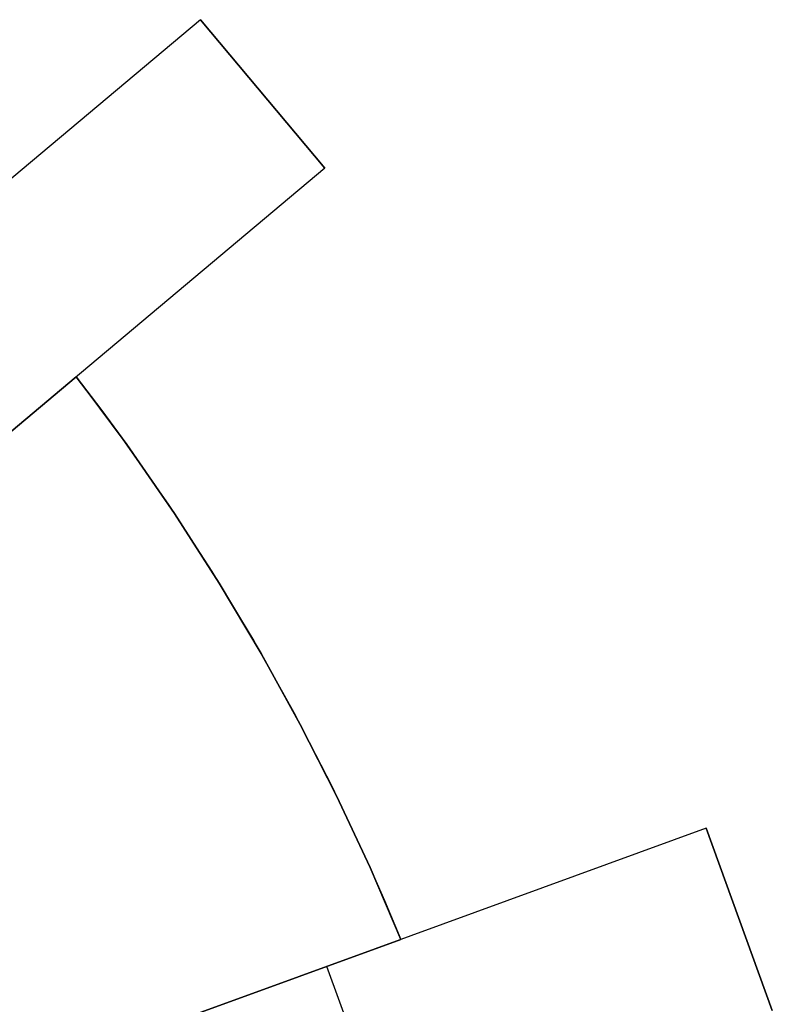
# Model space of a CAD drawing. Header units: millimetres. Extents: x 560 to 900, y 2299 to 2636.
# Tile 44 of 44: x 845 to 892, y 2521 to 2582. Entities that reach past the tile are written whole.
import ezdxf

# ---------------------------------------------------------------- set-up
doc = ezdxf.new("R2010")
doc.units = ezdxf.units.MM

msp = doc.modelspace()

# ---------------------------------------------------------------- linework, layer by layer
for points in [[(856.371, 2581.726), (818.069, 2549.587)], [(864.084, 2572.533), (856.371, 2581.726)], [(864.084, 2572.533), (856.371, 2581.726)], [(856.371, 2581.726), (864.084, 2572.533)], [(864.084, 2572.533), (825.782, 2540.394)], [(833.443, 2546.822), (848.671, 2559.6)], [(848.671, 2559.6), (833.443, 2546.822)], [(833.443, 2546.822), (848.671, 2559.6)], [(848.671, 2559.6), (833.443, 2546.822)], [(833.443, 2546.822), (848.671, 2559.6)], [(848.671, 2559.6), (833.443, 2546.822)], [(848.671, 2559.6), (851.569, 2555.725), (854.375, 2551.706), (857.08, 2547.547), (859.676, 2543.249), (862.153, 2538.817), (864.504, 2534.254), (866.718, 2529.565), (867.772, 2527.175), (868.789, 2524.756)], [(848.671, 2559.6), (851.569, 2555.725), (854.375, 2551.706), (857.08, 2547.547), (859.676, 2543.249), (862.153, 2538.817), (864.504, 2534.254), (866.718, 2529.565), (867.772, 2527.175), (868.789, 2524.756)], [(848.671, 2559.6), (850.258, 2557.51), (851.801, 2555.403), (854.755, 2551.14), (857.531, 2546.823), (860.131, 2542.462), (862.554, 2538.065), (864.804, 2533.643), (866.881, 2529.203), (868.789, 2524.756)], [(848.671, 2559.6), (850.258, 2557.51), (851.801, 2555.403), (854.755, 2551.14), (857.531, 2546.823), (860.131, 2542.462), (862.554, 2538.065), (864.804, 2533.643), (866.881, 2529.203), (868.789, 2524.756)], [(868.789, 2524.756), (866.881, 2529.203), (864.804, 2533.643), (862.554, 2538.065), (860.131, 2542.462), (857.531, 2546.823), (854.755, 2551.14), (851.801, 2555.403), (850.258, 2557.51), (848.671, 2559.6)], [(868.789, 2524.756), (866.881, 2529.203), (864.804, 2533.643), (862.554, 2538.065), (860.131, 2542.462), (857.531, 2546.823), (854.755, 2551.14), (851.801, 2555.403), (850.258, 2557.51), (848.671, 2559.6)], [(848.671, 2559.6), (851.569, 2555.725), (854.375, 2551.706), (857.08, 2547.547), (859.676, 2543.249), (862.153, 2538.817), (864.504, 2534.254), (866.718, 2529.565), (867.772, 2527.175), (868.789, 2524.756)], [(868.789, 2524.756), (866.881, 2529.203), (864.804, 2533.643), (862.554, 2538.065), (860.131, 2542.462), (857.531, 2546.823), (854.755, 2551.14), (851.801, 2555.403), (850.258, 2557.51), (848.671, 2559.6)], [(868.789, 2524.756), (866.881, 2529.203), (864.804, 2533.643), (862.554, 2538.065), (860.131, 2542.462), (857.531, 2546.823), (854.755, 2551.14), (851.801, 2555.403), (850.258, 2557.51), (848.671, 2559.6)], [(887.696, 2531.637), (840.711, 2514.536)], [(891.8, 2520.361), (887.696, 2531.637)], [(891.8, 2520.361), (887.696, 2531.637)], [(887.696, 2531.637), (891.8, 2520.361)], [(868.789, 2524.756), (850.108, 2517.957)], [(850.108, 2517.957), (868.789, 2524.756)], [(868.789, 2524.756), (850.108, 2517.957)], [(850.108, 2517.957), (868.789, 2524.756)], [(868.789, 2524.756), (850.108, 2517.957)], [(850.108, 2517.957), (868.789, 2524.756)], [(868.308, 2511.811), (864.203, 2523.087)], [(868.308, 2511.811), (864.203, 2523.087)]]:
    msp.add_lwpolyline(points)
at = {"extrusion": (-0.642788, 0.766044, -1.40859e-15)}
msp.add_lwpolyline([(-2315.52, 86.995), (-2315.505, 87.849), (-2315.461, 88.701), (-2315.388, 89.552), (-2315.287, 90.399), (-2315.156, 91.243), (-2314.997, 92.081), (-2314.809, 92.914), (-2314.592, 93.74), (-2314.348, 94.558), (-2314.076, 95.367), (-2313.777, 96.166), (-2313.45, 96.955), (-2313.096, 97.732), (-2312.717, 98.497), (-2312.311, 99.248), (-2311.88, 99.985), (-2311.424, 100.706), (-2310.944, 101.412), (-2310.44, 102.101), (-2309.912, 102.772), (-2309.362, 103.425), (-2308.79, 104.059), (-2308.197, 104.673), (-2307.583, 105.266), (-2306.95, 105.838), (-2306.297, 106.388), (-2305.625, 106.915), (-2304.937, 107.419), (-2304.231, 107.9), (-2303.509, 108.355), (-2302.772, 108.787), (-2302.021, 109.192), (-2301.257, 109.572), (-2300.48, 109.925), (-2299.691, 110.252), (-2298.892, 110.552), (-2298.082, 110.824), (-2297.264, 111.068), (-2296.439, 111.284), (-2295.606, 111.472), (-2294.767, 111.631), (-2293.924, 111.762), (-2293.076, 111.864), (-2292.226, 111.937), (-2291.373, 111.98), (-2290.52, 111.995)], dxfattribs=at)
at = {"extrusion": (-0.642788, 0.766044, 9.91711e-15)}
msp.add_lwpolyline([(-2290.52, -188.005), (-2291.373, -187.99), (-2292.226, -187.947), (-2293.076, -187.874), (-2293.924, -187.772), (-2294.767, -187.641), (-2295.606, -187.482), (-2296.439, -187.294), (-2297.264, -187.078), (-2298.082, -186.834), (-2298.892, -186.562), (-2299.691, -186.262), (-2300.48, -185.935), (-2301.257, -185.582), (-2302.021, -185.202), (-2302.772, -184.797), (-2303.509, -184.365), (-2304.231, -183.91), (-2304.937, -183.429), (-2305.625, -182.925), (-2306.297, -182.398), (-2306.95, -181.848), (-2307.583, -181.276), (-2308.197, -180.683), (-2308.79, -180.069), (-2309.362, -179.435), (-2309.912, -178.782), (-2310.44, -178.111), (-2310.944, -177.422), (-2311.424, -176.716), (-2311.88, -175.995), (-2312.311, -175.258), (-2312.717, -174.507), (-2313.096, -173.742), (-2313.45, -172.965), (-2313.777, -172.176), (-2314.076, -171.377), (-2314.348, -170.568), (-2314.592, -169.75), (-2314.809, -168.924), (-2314.997, -168.091), (-2315.156, -167.253), (-2315.287, -166.409), (-2315.388, -165.562), (-2315.461, -164.711), (-2315.505, -163.859), (-2315.52, -163.005)], dxfattribs=at)
at = {"extrusion": (0, 1, 0)}
for points in [[(-856.371, -163.005), (-856.371, 86.995)], [(-860.228, -163.005), (-860.228, 86.995)], [(-864.084, 86.995), (-864.084, -163.005)], [(-887.696, -163.005), (-887.696, 86.995)], [(-889.748, -163.005), (-889.748, 86.995)]]:
    msp.add_lwpolyline(points, dxfattribs=at)
at = {"extrusion": (-0.642788, 0.766044, -7.9614e-15)}
msp.add_lwpolyline([(-2315.52, 86.995), (-2315.505, 87.849), (-2315.461, 88.701), (-2315.388, 89.552), (-2315.287, 90.399), (-2315.156, 91.243), (-2314.997, 92.081), (-2314.809, 92.914), (-2314.592, 93.74), (-2314.348, 94.558), (-2314.076, 95.367), (-2313.777, 96.166), (-2313.45, 96.955), (-2313.096, 97.732), (-2312.717, 98.497), (-2312.311, 99.248), (-2311.88, 99.985), (-2311.424, 100.706), (-2310.944, 101.412), (-2310.44, 102.101), (-2309.912, 102.772), (-2309.362, 103.425), (-2308.79, 104.059), (-2308.197, 104.673), (-2307.583, 105.266), (-2306.95, 105.838), (-2306.297, 106.388), (-2305.625, 106.915), (-2304.937, 107.419), (-2304.231, 107.9), (-2303.509, 108.355), (-2302.772, 108.787), (-2302.021, 109.192), (-2301.257, 109.572), (-2300.48, 109.925), (-2299.691, 110.252), (-2298.892, 110.552), (-2298.082, 110.824), (-2297.264, 111.068), (-2296.439, 111.284), (-2295.606, 111.472), (-2294.767, 111.631), (-2293.924, 111.762), (-2293.076, 111.864), (-2292.226, 111.937), (-2291.373, 111.98), (-2290.52, 111.995)], dxfattribs=at)
at = {"extrusion": (-0.642788, 0.766044, -2.37267e-14)}
msp.add_lwpolyline([(-2290.52, -188.005), (-2291.373, -187.99), (-2292.226, -187.947), (-2293.076, -187.874), (-2293.924, -187.772), (-2294.767, -187.641), (-2295.606, -187.482), (-2296.439, -187.294), (-2297.264, -187.078), (-2298.082, -186.834), (-2298.892, -186.562), (-2299.691, -186.262), (-2300.48, -185.935), (-2301.257, -185.582), (-2302.021, -185.202), (-2302.772, -184.797), (-2303.509, -184.365), (-2304.231, -183.91), (-2304.937, -183.429), (-2305.625, -182.925), (-2306.297, -182.398), (-2306.95, -181.848), (-2307.583, -181.276), (-2308.197, -180.683), (-2308.79, -180.069), (-2309.362, -179.435), (-2309.912, -178.782), (-2310.44, -178.111), (-2310.944, -177.422), (-2311.424, -176.716), (-2311.88, -175.995), (-2312.311, -175.258), (-2312.717, -174.507), (-2313.096, -173.742), (-2313.45, -172.965), (-2313.777, -172.176), (-2314.076, -171.377), (-2314.348, -170.568), (-2314.592, -169.75), (-2314.809, -168.924), (-2314.997, -168.091), (-2315.156, -167.253), (-2315.287, -166.409), (-2315.388, -165.562), (-2315.461, -164.711), (-2315.505, -163.859), (-2315.52, -163.005)], dxfattribs=at)
at = {"extrusion": (-0.642788, 0.766044, -1.91799e-15)}
msp.add_lwpolyline([(-2290.52, 111.995), (-2291.373, 111.98), (-2292.226, 111.937), (-2293.076, 111.864), (-2293.924, 111.762), (-2294.767, 111.631), (-2295.606, 111.472), (-2296.439, 111.284), (-2297.264, 111.068), (-2298.082, 110.824), (-2298.892, 110.552), (-2299.691, 110.252), (-2300.48, 109.925), (-2301.257, 109.572), (-2302.021, 109.192), (-2302.772, 108.787), (-2303.509, 108.355), (-2304.231, 107.9), (-2304.937, 107.419), (-2305.625, 106.915), (-2306.297, 106.388), (-2306.95, 105.838), (-2307.583, 105.266), (-2308.197, 104.673), (-2308.79, 104.059), (-2309.362, 103.425), (-2309.912, 102.772), (-2310.44, 102.101), (-2310.944, 101.412), (-2311.424, 100.706), (-2311.88, 99.985), (-2312.311, 99.248), (-2312.717, 98.497), (-2313.096, 97.732), (-2313.45, 96.955), (-2313.777, 96.166), (-2314.076, 95.367), (-2314.348, 94.558), (-2314.592, 93.74), (-2314.809, 92.914), (-2314.997, 92.081), (-2315.156, 91.243), (-2315.287, 90.399), (-2315.388, 89.552), (-2315.461, 88.701), (-2315.505, 87.849), (-2315.52, 86.995)], dxfattribs=at)
at = {"extrusion": (-0.642788, 0.766044, -1.13988e-14)}
msp.add_lwpolyline([(-2315.52, -163.005), (-2315.505, -163.859), (-2315.461, -164.711), (-2315.388, -165.562), (-2315.287, -166.409), (-2315.156, -167.253), (-2314.997, -168.091), (-2314.809, -168.924), (-2314.592, -169.75), (-2314.348, -170.568), (-2314.076, -171.377), (-2313.777, -172.176), (-2313.45, -172.965), (-2313.096, -173.742), (-2312.717, -174.507), (-2312.311, -175.258), (-2311.88, -175.995), (-2311.424, -176.716), (-2310.944, -177.422), (-2310.44, -178.111), (-2309.912, -178.782), (-2309.362, -179.435), (-2308.79, -180.069), (-2308.197, -180.683), (-2307.583, -181.276), (-2306.95, -181.848), (-2306.297, -182.398), (-2305.625, -182.925), (-2304.937, -183.429), (-2304.231, -183.91), (-2303.509, -184.365), (-2302.772, -184.797), (-2302.021, -185.202), (-2301.257, -185.582), (-2300.48, -185.935), (-2299.691, -186.262), (-2298.892, -186.562), (-2298.082, -186.834), (-2297.264, -187.078), (-2296.439, -187.294), (-2295.606, -187.482), (-2294.767, -187.641), (-2293.924, -187.772), (-2293.076, -187.874), (-2292.226, -187.947), (-2291.373, -187.99), (-2290.52, -188.005)], dxfattribs=at)
at = {"extrusion": (1, 0, 0)}
for points in [[(2559.6, -12.005), (2559.6, -0.005)], [(2559.6, 39.995), (2559.6, 51.995)], [(2559.6, -128.005), (2559.6, -116.005)], [(2524.756, -12.005), (2524.756, -0.005)], [(2524.756, 39.995), (2524.756, 51.995)], [(2524.756, -128.005), (2524.756, -116.005)]]:
    msp.add_lwpolyline(points, dxfattribs=at)
at = {"extrusion": (-0.34202, 0.939693, -1.43959e-14)}
msp.add_lwpolyline([(-1700.032, 86.995), (-1700.017, 87.849), (-1699.974, 88.701), (-1699.901, 89.552), (-1699.799, 90.399), (-1699.668, 91.243), (-1699.509, 92.081), (-1699.321, 92.914), (-1699.105, 93.74), (-1698.861, 94.558), (-1698.589, 95.367), (-1698.289, 96.166), (-1697.962, 96.955), (-1697.609, 97.732), (-1697.229, 98.497), (-1696.824, 99.248), (-1696.392, 99.985), (-1695.937, 100.706), (-1695.456, 101.412), (-1694.952, 102.101), (-1694.425, 102.772), (-1693.875, 103.425), (-1693.303, 104.059), (-1692.71, 104.673), (-1692.096, 105.266), (-1691.462, 105.838), (-1690.809, 106.388), (-1690.138, 106.915), (-1689.449, 107.419), (-1688.743, 107.9), (-1688.022, 108.355), (-1687.285, 108.787), (-1686.534, 109.192), (-1685.769, 109.572), (-1684.992, 109.925), (-1684.203, 110.252), (-1683.404, 110.552), (-1682.595, 110.824), (-1681.777, 111.068), (-1680.951, 111.284), (-1680.118, 111.472), (-1679.28, 111.631), (-1678.436, 111.762), (-1677.589, 111.864), (-1676.738, 111.937), (-1675.886, 111.98), (-1675.032, 111.995)], dxfattribs=at)
at = {"extrusion": (-0.34202, 0.939693, 5.41986e-15)}
msp.add_lwpolyline([(-1675.032, -188.005), (-1675.886, -187.99), (-1676.738, -187.947), (-1677.589, -187.874), (-1678.436, -187.772), (-1679.28, -187.641), (-1680.118, -187.482), (-1680.951, -187.294), (-1681.777, -187.078), (-1682.595, -186.834), (-1683.404, -186.562), (-1684.203, -186.262), (-1684.992, -185.935), (-1685.769, -185.582), (-1686.534, -185.202), (-1687.285, -184.797), (-1688.022, -184.365), (-1688.743, -183.91), (-1689.449, -183.429), (-1690.138, -182.925), (-1690.809, -182.398), (-1691.462, -181.848), (-1692.096, -181.276), (-1692.71, -180.683), (-1693.303, -180.069), (-1693.875, -179.435), (-1694.425, -178.782), (-1694.952, -178.111), (-1695.456, -177.422), (-1695.937, -176.716), (-1696.392, -175.995), (-1696.824, -175.258), (-1697.229, -174.507), (-1697.609, -173.742), (-1697.962, -172.965), (-1698.289, -172.176), (-1698.589, -171.377), (-1698.861, -170.568), (-1699.105, -169.75), (-1699.321, -168.924), (-1699.509, -168.091), (-1699.668, -167.253), (-1699.799, -166.409), (-1699.901, -165.562), (-1699.974, -164.711), (-1700.017, -163.859), (-1700.032, -163.005)], dxfattribs=at)
at = {"extrusion": (-0.34202, 0.939693, 1.26274e-14)}
msp.add_lwpolyline([(-1700.032, 86.995), (-1700.017, 87.849), (-1699.974, 88.701), (-1699.901, 89.552), (-1699.799, 90.399), (-1699.668, 91.243), (-1699.509, 92.081), (-1699.321, 92.914), (-1699.105, 93.74), (-1698.861, 94.558), (-1698.589, 95.367), (-1698.289, 96.166), (-1697.962, 96.955), (-1697.609, 97.732), (-1697.229, 98.497), (-1696.824, 99.248), (-1696.392, 99.985), (-1695.937, 100.706), (-1695.456, 101.412), (-1694.952, 102.101), (-1694.425, 102.772), (-1693.875, 103.425), (-1693.303, 104.059), (-1692.71, 104.673), (-1692.096, 105.266), (-1691.462, 105.838), (-1690.809, 106.388), (-1690.138, 106.915), (-1689.449, 107.419), (-1688.743, 107.9), (-1688.022, 108.355), (-1687.285, 108.787), (-1686.534, 109.192), (-1685.769, 109.572), (-1684.992, 109.925), (-1684.203, 110.252), (-1683.404, 110.552), (-1682.595, 110.824), (-1681.777, 111.068), (-1680.951, 111.284), (-1680.118, 111.472), (-1679.28, 111.631), (-1678.436, 111.762), (-1677.589, 111.864), (-1676.738, 111.937), (-1675.886, 111.98), (-1675.032, 111.995)], dxfattribs=at)
at = {"extrusion": (-0.34202, 0.939693, 1.19916e-14)}
msp.add_lwpolyline([(-1675.032, -188.005), (-1675.886, -187.99), (-1676.738, -187.947), (-1677.589, -187.874), (-1678.436, -187.772), (-1679.28, -187.641), (-1680.118, -187.482), (-1680.951, -187.294), (-1681.777, -187.078), (-1682.595, -186.834), (-1683.404, -186.562), (-1684.203, -186.262), (-1684.992, -185.935), (-1685.769, -185.582), (-1686.534, -185.202), (-1687.285, -184.797), (-1688.022, -184.365), (-1688.743, -183.91), (-1689.449, -183.429), (-1690.138, -182.925), (-1690.809, -182.398), (-1691.462, -181.848), (-1692.096, -181.276), (-1692.71, -180.683), (-1693.303, -180.069), (-1693.875, -179.435), (-1694.425, -178.782), (-1694.952, -178.111), (-1695.456, -177.422), (-1695.937, -176.716), (-1696.392, -175.995), (-1696.824, -175.258), (-1697.229, -174.507), (-1697.609, -173.742), (-1697.962, -172.965), (-1698.289, -172.176), (-1698.589, -171.377), (-1698.861, -170.568), (-1699.105, -169.75), (-1699.321, -168.924), (-1699.509, -168.091), (-1699.668, -167.253), (-1699.799, -166.409), (-1699.901, -165.562), (-1699.974, -164.711), (-1700.017, -163.859), (-1700.032, -163.005)], dxfattribs=at)
at = {"extrusion": (-0.34202, 0.939693, 8.89606e-15)}
msp.add_lwpolyline([(-1675.032, 111.995), (-1674.349, 112.007), (-1673.667, 112.042), (-1672.987, 112.1), (-1672.309, 112.181), (-1671.634, 112.286), (-1670.963, 112.413), (-1670.297, 112.564), (-1669.636, 112.737), (-1668.982, 112.932), (-1668.334, 113.15), (-1667.695, 113.389), (-1667.064, 113.651), (-1666.442, 113.934), (-1665.831, 114.237), (-1665.23, 114.562), (-1664.64, 114.907), (-1664.063, 115.271), (-1663.498, 115.656), (-1662.947, 116.059), (-1662.41, 116.481), (-1661.888, 116.921), (-1661.381, 117.378), (-1660.89, 117.853), (-1660.415, 118.344), (-1659.958, 118.851), (-1659.518, 119.373), (-1659.096, 119.91), (-1658.693, 120.461), (-1658.308, 121.026), (-1657.944, 121.603), (-1657.599, 122.193), (-1657.274, 122.794), (-1656.971, 123.405), (-1656.688, 124.027), (-1656.426, 124.658), (-1656.187, 125.297), (-1655.969, 125.945), (-1655.774, 126.599), (-1655.601, 127.26), (-1655.45, 127.926), (-1655.323, 128.597), (-1655.218, 129.272), (-1655.137, 129.95), (-1655.079, 130.63), (-1655.044, 131.312), (-1655.032, 131.995)], dxfattribs=at)
at = {"extrusion": (-0.34202, 0.939693, 9.03896e-14)}
msp.add_lwpolyline([(-1655.032, -208.005), (-1655.044, -207.322), (-1655.079, -206.64), (-1655.137, -205.96), (-1655.218, -205.282), (-1655.323, -204.607), (-1655.45, -203.936), (-1655.601, -203.27), (-1655.774, -202.609), (-1655.969, -201.955), (-1656.187, -201.307), (-1656.426, -200.668), (-1656.688, -200.037), (-1656.971, -199.415), (-1657.274, -198.804), (-1657.599, -198.203), (-1657.944, -197.613), (-1658.308, -197.036), (-1658.693, -196.471), (-1659.096, -195.92), (-1659.518, -195.383), (-1659.958, -194.861), (-1660.415, -194.354), (-1660.89, -193.863), (-1661.381, -193.388), (-1661.888, -192.931), (-1662.41, -192.491), (-1662.947, -192.069), (-1663.498, -191.666), (-1664.063, -191.281), (-1664.64, -190.917), (-1665.23, -190.572), (-1665.831, -190.247), (-1666.442, -189.944), (-1667.064, -189.661), (-1667.695, -189.399), (-1668.334, -189.16), (-1668.982, -188.942), (-1669.636, -188.747), (-1670.297, -188.574), (-1670.963, -188.423), (-1671.634, -188.296), (-1672.309, -188.191), (-1672.987, -188.11), (-1673.667, -188.052), (-1674.349, -188.017), (-1675.032, -188.005)], dxfattribs=at)

doc.saveas('drawing.dxf')
